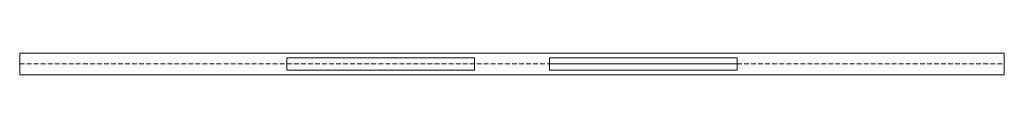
# Model space of a CAD drawing. Header units: millimetres. Extents: x 49500 to 50500, y -13261 to -13239.
import ezdxf

# ---------------------------------------------------------------- set-up
doc = ezdxf.new("R2010")
doc.units = ezdxf.units.MM
doc.linetypes.add('Demolished', pattern=[7.14375, 4.7625, -2.38125])
doc.layers.add('Apparecchi elettrici', color=116, linetype='Continuous', lineweight=9, true_color=0x008040)
doc.layers.add('Artemide_LineCoarse', color=9, linetype='Continuous', lineweight=9, true_color=0xc0c0c0)
for name, color, linetype, lineweight in [('Apparecchi per illuminazione', 7, 'Continuous', 9), ('Artemide_Axis', 7, 'Demolished', 9), ('Dispositivi di illuminazione', 7, 'Continuous', 9)]:
    doc.layers.add(name, color=color, linetype=linetype, lineweight=lineweight)

# ---------------------------------------------------------------- blocks, each defined once
blk = doc.blocks.new('ARTEMIDE-TurnAround-Linear_SMD - Linear_SMD 1000mm-6456007-TurnAround_Discovery')
at = {"layer": 'Artemide_Axis'}
blk.add_line((0, 0, 18.3), (1000, 0, 18.3), dxfattribs=at)
at = {"layer": 'Artemide_LineCoarse'}
for p, q in [((0, -11, 18.3), (0, 11, 0)), ((0, 11, 18.3), (0, -11, 0)), ((0, 11, 18.3), (0, 11, 0)), ((0, 11, 0), (0, -11, 0)), ((0, -11, 18.3), (0, 11, 18.3)), ((1000, 11, 0), (0, 11, 0)), ((0, 11, 18.3), (1000, 11, 18.3)), ((1000, -11, 18.3), (1000, 11, 0)), ((1000, 11, 18.3), (1000, -11, 0)), ((1000, 11, 0), (1000, 11, 18.3)), ((1000, -11, 0), (1000, 11, 0)), ((1000, 11, 18.3), (1000, -11, 18.3)), ((0, -11, 0), (0, -11, 18.3)), ((0, -11, 0), (1000, -11, 0)), ((1000, -11, 18.3), (0, -11, 18.3)), ((1000, -11, 18.3), (1000, -11, 0))]:
    blk.add_line(p, q, dxfattribs=at)
blk = doc.blocks.new('ARTEMIDE-TurnAround-Discovery - 700Ø 3000K-6375409-TurnAround_Discovery')
at = {"layer": 'Apparecchi elettrici'}
for p, q in [((-228.6, -6.3), (-228.6, 6.3)), ((-228.6, 6.3, -10.9), (-228.6, -6.3, -10.9)), ((-228.6, 6.3, -10.9), (-228.6, 6.3)), ((-38.1, 6.3, -10.9), (-228.6, 6.3, -10.9)), ((-228.6, 6.3), (-38.1, 6.3)), ((-38.1, 6.3), (-38.1, -6.3)), ((-38.1, -6.3, -10.9), (-38.1, 6.3, -10.9)), ((-38.1, 6.3), (-38.1, 6.3, -10.9)), ((38.1, -6.3), (38.1, 6.3)), ((38.1, 6.3, -10.9), (38.1, -6.3, -10.9)), ((38.1, 6.3, -10.9), (38.1, 6.3)), ((228.6, 6.3, -10.9), (38.1, 6.3, -10.9)), ((38.1, 6.3), (228.6, 6.3)), ((228.6, 6.3), (228.6, -6.3)), ((228.6, -6.3, -10.9), (228.6, 6.3, -10.9)), ((228.6, 6.3), (228.6, 6.3, -10.9)), ((-228.6, -6.3), (-228.6, -6.3, -10.9)), ((-228.6, -6.3, -10.9), (-38.1, -6.3, -10.9)), ((-38.1, -6.3), (-228.6, -6.3)), ((-38.1, -6.3, -10.9), (-38.1, -6.3)), ((38.1, -6.3), (38.1, -6.3, -10.9)), ((38.1, -6.3, -10.9), (228.6, -6.3, -10.9)), ((228.6, -6.3), (38.1, -6.3)), ((228.6, -6.3, -10.9), (228.6, -6.3))]:
    blk.add_line(p, q, dxfattribs=at)
at = {"layer": 'Apparecchi elettrici', "linetype": 'Demolished'}
for p, q in [((-228.6, 0), (-38.1, 0)), ((38.1, 0), (228.6, 0))]:
    blk.add_line(p, q, dxfattribs=at)

msp = doc.modelspace()

# ---------------------------------------------------------------- block references
at = {"layer": 'Apparecchi per illuminazione', "extrusion": (0, 0, -1), "rotation": 180}
msp.add_blockref('ARTEMIDE-TurnAround-Discovery - 700Ø 3000K-6375409-TurnAround_Discovery', (-50000, -13250, 18.3), dxfattribs=at)
at = {"layer": 'Dispositivi di illuminazione', "extrusion": (0, 0, -1), "rotation": 180}
msp.add_blockref('ARTEMIDE-TurnAround-Linear_SMD - Linear_SMD 1000mm-6456007-TurnAround_Discovery', (-49500, -13250), dxfattribs=at)

doc.saveas('drawing.dxf')
